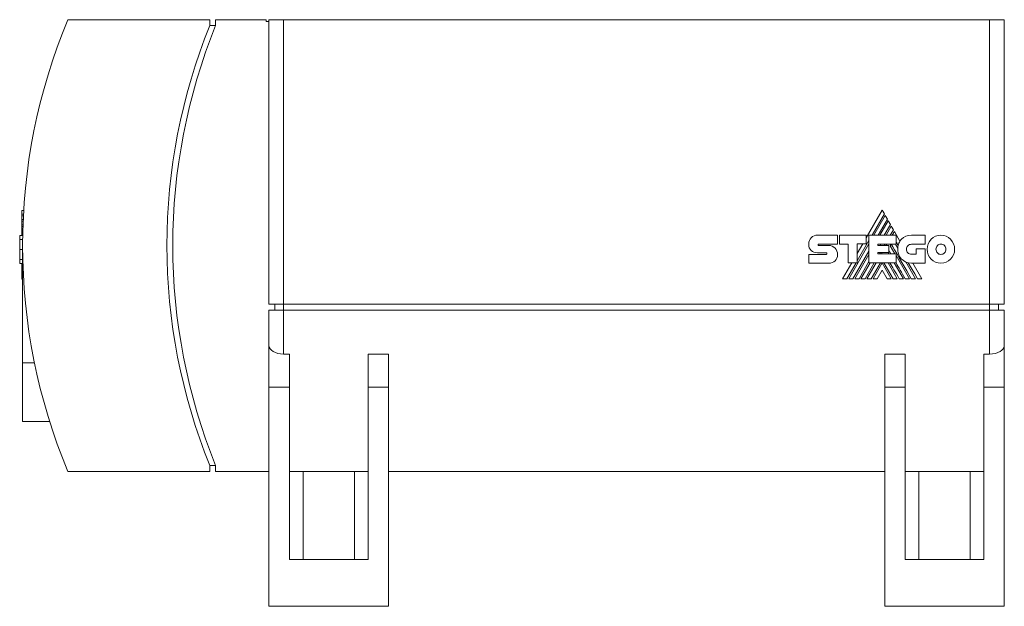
# Model space of a CAD drawing. Header units: millimetres. Extents: x 30 to 578, y 35 to 340.
# Tile 1 of 3: x 30 to 198, y 238 to 338. Entities that reach past the tile are written whole.
import ezdxf

# ---------------------------------------------------------------- set-up
doc = ezdxf.new("R2010")
doc.units = ezdxf.units.MM
doc.linetypes.add('PHANTOM', pattern=[12.7, 6.35, -1.27, 1.27, -1.27, 1.27, -1.27])
doc.layers.add('___VS___', color=7, linetype='Continuous', lineweight=15)

msp = doc.modelspace()

# ---------------------------------------------------------------- linework, layer by layer
at = {"color": 7, "linetype": 'Continuous', "lineweight": 15}
for p, q in [((62.19, 338.26), (37.99, 338.26)), ((62.19, 337.26), (62.19, 338.26)), ((63.19, 337.26), (63.19, 338.26)), ((71.78, 338.26), (63.19, 338.26)), ((71.78, 337.96), (71.78, 338.26)), ((71.78, 337.96), (72.28, 337.96)), ((72.28, 338.26), (72.28, 289.76)), ((72.28, 338.26), (74.78, 338.26)), ((74.78, 338.26), (74.78, 289.76)), ((74.78, 338.26), (195.18, 338.26)), ((195.18, 338.26), (195.18, 289.76)), ((195.18, 338.26), (197.68, 338.26)), ((197.68, 338.26), (197.68, 289.76)), ((63.19, 337.26), (62.19, 337.26)), ((30.12, 305.71), (30.46, 305.71)), ((30.12, 305.09), (30.12, 305.71)), ((176.86, 305.77), (174.13, 301.05)), ((177.22, 305.15), (176.86, 305.77)), ((30.12, 305.09), (30.42, 305.09)), ((30.12, 304.81), (30.12, 305.09)), ((30.12, 304.81), (30.41, 304.81)), ((30.12, 304.2), (30.12, 304.81)), ((30.12, 304.2), (30.38, 304.2)), ((30.12, 303.92), (30.12, 304.2)), ((30.12, 303.92), (30.36, 303.92)), ((30.12, 303.3), (30.12, 303.92)), ((175.13, 301.53), (177.22, 305.15)), ((177.38, 304.87), (175.45, 301.53)), ((176.16, 301.53), (177.74, 304.25)), ((177.89, 303.97), (176.48, 301.53)), ((177.74, 304.25), (177.38, 304.87)), ((178.25, 303.36), (177.89, 303.97)), ((30.12, 303.3), (30.34, 303.3)), ((30.12, 303.02), (30.12, 303.3)), ((30.12, 303.02), (30.33, 303.02)), ((30.12, 302.39), (30.12, 303.02)), ((30.12, 302.39), (30.31, 302.39)), ((30.12, 302.13), (30.12, 302.39)), ((177.2, 301.53), (178.25, 303.36)), ((178.41, 303.08), (177.51, 301.53)), ((178.24, 301.53), (178.77, 302.45)), ((178.77, 302.45), (178.41, 303.08)), ((29.78, 301.49), (30.12, 301.49)), ((29.78, 301.48), (30.29, 301.48)), ((29.78, 301.48), (30.12, 301.48)), ((30.12, 301.48), (30.12, 302.13)), ((30.12, 302.13), (30.31, 302.13)), ((165.82, 301.55), (169.24, 301.55)), ((169.24, 301.55), (169.24, 300.02)), ((169.58, 300.02), (169.58, 301.54)), ((169.58, 301.54), (174.13, 301.54)), ((172.61, 297.17), (174.59, 300.6)), ((174.13, 301.54), (174.13, 300.03)), ((174.59, 296.82), (174.59, 301.53)), ((174.59, 301.53), (179.23, 301.53)), ((178.93, 302.18), (178.55, 301.53)), ((179.88, 300.53), (178.93, 302.18)), ((179.23, 301.53), (179.23, 300)), ((181.83, 301.51), (184.21, 301.51)), ((184.21, 301.51), (184.21, 299.98)), ((30.28, 279.76), (30.28, 299.76)), ((164.32, 300.01), (164.32, 300.01)), ((166.02, 300.02), (169.24, 300.02)), ((166.02, 299.78), (167.76, 299.78)), ((171.06, 300.02), (169.58, 300.02)), ((171.06, 296.82), (171.06, 300.02)), ((171.16, 294.1), (174.59, 300.04)), ((174.13, 300.03), (172.61, 300.03)), ((172.61, 296.82), (172.61, 300.03)), ((173.54, 300.03), (172.61, 298.43)), ((176.13, 300), (179.23, 300)), ((176.13, 300), (176.13, 299.75)), ((176.13, 299.75), (177.98, 299.75)), ((176.49, 299.75), (176.64, 300)), ((177.21, 299.75), (177.36, 300)), ((177.53, 299.75), (177.67, 300)), ((177.98, 299.75), (177.98, 298.6)), ((178.24, 299.73), (178.39, 300)), ((178.24, 299.73), (179.02, 298.37)), ((179.11, 300), (179.51, 299.3)), ((184.21, 299.98), (181.83, 299.98)), ((182.65, 298.27), (182.65, 299.18)), ((182.65, 299.18), (184.16, 299.18)), ((184.16, 299.18), (184.16, 296.75)), ((164.32, 298.26), (167.33, 298.26)), ((167.33, 298.52), (165.82, 298.52)), ((171.87, 294.1), (174.59, 298.81)), ((172.2, 294.1), (174.59, 298.25)), ((176.13, 298.6), (177.98, 298.6)), ((176.13, 298.6), (176.13, 298.37)), ((176.13, 298.37), (179.21, 298.37)), ((176.41, 298.37), (176.54, 298.6)), ((176.73, 298.37), (176.86, 298.6)), ((177.85, 298.6), (177.99, 298.37)), ((179.21, 296.82), (179.21, 298.37)), ((179.21, 298.05), (181.5, 294.1)), ((181.83, 298.27), (182.65, 298.27)), ((29.78, 296.68), (30.28, 296.68)), ((30.12, 294.04), (30.12, 296.68)), ((167.76, 296.75), (164.32, 296.75)), ((171.68, 296.82), (170.11, 294.1)), ((170.84, 294.1), (172.41, 296.82)), ((171.06, 296.82), (172.61, 296.82)), ((172.9, 294.1), (174.59, 297.02)), ((173.22, 294.1), (174.8, 296.82)), ((173.93, 294.1), (175.51, 296.82)), ((174.26, 294.1), (175.83, 296.82)), ((174.59, 296.82), (179.21, 296.82)), ((174.97, 294.1), (176.55, 296.82)), ((175.29, 294.1), (176.85, 296.8)), ((176.85, 295.56), (175.99, 294.1)), ((178.41, 294.1), (176.85, 296.8)), ((176.85, 295.56), (177.7, 294.1)), ((178.73, 294.1), (177.15, 296.82)), ((177.86, 296.82), (179.43, 294.1)), ((178.89, 296.82), (180.46, 294.1)), ((180.87, 296.96), (182.53, 294.1)), ((184.16, 296.75), (181.84, 296.75)), ((183.6, 294.1), (182.07, 296.75)), ((30.12, 294.04), (30.28, 294.04)), ((72.28, 289.76), (74.78, 289.76)), ((73.28, 288.76), (73.28, 289.76)), ((74.78, 289.76), (195.18, 289.76)), ((74.78, 288.76), (74.78, 289.76)), ((195.18, 289.76), (197.68, 289.76)), ((195.18, 288.76), (195.18, 289.76)), ((196.68, 288.76), (196.68, 289.76)), ((72.28, 288.76), (74.78, 288.76)), ((72.28, 288.76), (72.28, 282.71)), ((74.78, 288.76), (74.78, 281.26)), ((74.78, 288.76), (195.18, 288.76)), ((195.18, 288.76), (195.18, 281.26)), ((195.18, 288.76), (197.68, 288.76)), ((197.68, 288.76), (197.68, 282.71)), ((72.28, 275.6), (72.28, 282.71)), ((197.68, 275.6), (197.68, 282.71)), ((74.78, 281.26), (75.78, 281.26)), ((75.78, 281.26), (75.78, 275.6)), ((89.18, 281.26), (92.68, 281.26)), ((89.18, 275.6), (89.18, 281.26)), ((92.68, 275.6), (92.68, 281.26)), ((177.28, 275.6), (177.28, 281.26)), ((180.78, 281.26), (177.28, 281.26)), ((180.78, 275.6), (180.78, 281.26)), ((195.18, 281.26), (194.18, 281.26)), ((194.18, 281.26), (194.18, 275.6)), ((30.28, 269.76), (30.28, 279.76)), ((32.3, 279.76), (30.28, 279.76)), ((72.28, 275.6), (72.28, 238.26)), ((72.28, 275.6), (75.78, 275.6)), ((75.78, 275.6), (75.78, 246.26)), ((89.18, 275.6), (89.18, 246.26)), ((89.18, 275.6), (92.68, 275.6)), ((92.68, 275.6), (92.68, 238.26)), ((180.78, 275.6), (177.28, 275.6)), ((177.28, 275.6), (177.28, 238.26)), ((180.78, 275.6), (180.78, 246.26)), ((197.68, 275.6), (194.18, 275.6)), ((194.18, 275.6), (194.18, 246.26)), ((197.68, 275.6), (197.68, 238.26)), ((30.28, 269.76), (34.88, 269.76)), ((62.19, 262.26), (62.19, 261.26)), ((62.19, 262.26), (63.19, 262.26)), ((63.19, 262.26), (63.19, 261.26)), ((37.99, 261.26), (62.19, 261.26)), ((63.19, 261.26), (72.28, 261.26)), ((75.78, 261.26), (89.18, 261.26)), ((78.11, 261.26), (78.11, 246.26)), ((86.85, 261.26), (86.85, 246.26)), ((92.68, 261.26), (177.28, 261.26)), ((180.78, 261.26), (194.18, 261.26)), ((183.11, 261.26), (183.11, 246.26)), ((191.85, 261.26), (191.85, 246.26)), ((75.78, 246.26), (89.18, 246.26)), ((194.18, 246.26), (180.78, 246.26)), ((72.28, 238.26), (92.68, 238.26)), ((197.68, 238.26), (177.28, 238.26))]:
    msp.add_line(p, q, dxfattribs=at)
at = {"color": 8, "linetype": 'Continuous', "lineweight": 15}
for p, q in [((29.78, 300.77), (30.28, 300.77)), ((29.78, 299.07), (30.28, 299.07)), ((29.78, 297.38), (30.28, 297.38))]:
    msp.add_line(p, q, dxfattribs=at)
at = {"color": 7, "linetype": 'Continuous', "lineweight": 15, "flags": 128}
msp.add_lwpolyline([(182.88, 294.1), (182.4, 294.93), (181.95, 295.7), (181.62, 296.27), (181.3, 296.81)], dxfattribs=at)
at = {"color": 7, "linetype": 'Continuous', "lineweight": 15}
for centre, radius, start, end in [((130.28, 299.76), 100, 157.3563, 202.6437), ((154.89, 299.76), 100, 157.9757, 202.0243), ((155.89, 299.76), 100, 157.9757, 202.0243), ((181.84, 299.09), 2.34, 174.6401, 270), ((182.11, 299.19), 2.6, 149.0381, 166.8386)]:
    msp.add_arc(centre, radius, start, end, dxfattribs=at)
for centre, start_param, end_param in [((74.78, 282.71), 3.141593, 4.712389), ((195.18, 282.71), 4.712389, 6.283185)]:
    msp.add_ellipse(centre, major_axis=(2.5, 0), ratio=0.57735, start_param=start_param, end_param=end_param, dxfattribs=at)
for points in [[(29.78, 301.48), (29.78, 301.48), (29.78, 301.21), (29.78, 300.77)], [(29.78, 300.77), (29.78, 300.34), (29.78, 299.74), (29.78, 299.07)], [(164.32, 300.01), (164.32, 300.43), (164.49, 300.81), (164.76, 301.09)], [(164.76, 301.09), (165.03, 301.37), (165.41, 301.55), (165.82, 301.55)], [(179.88, 300.53), (179.96, 300.65), (180.05, 300.77), (180.15, 300.87)], [(180.15, 300.87), (180.54, 301.27), (181.1, 301.51), (181.83, 301.51)], [(184.54, 299.13), (184.54, 299.79), (184.8, 300.39), (185.22, 300.83)], [(185.22, 300.83), (185.64, 301.26), (186.22, 301.53), (186.87, 301.53)], [(186.87, 301.53), (187.51, 301.53), (188.1, 301.26), (188.52, 300.83)], [(188.52, 300.83), (188.94, 300.39), (189.21, 299.79), (189.21, 299.13)], [(29.78, 299.07), (29.78, 298.41), (29.78, 297.81), (29.78, 297.38)], [(164.72, 298.94), (164.47, 299.19), (164.31, 299.55), (164.32, 300.01)], [(165.82, 298.52), (165.39, 298.53), (164.99, 298.67), (164.72, 298.94)], [(165.96, 299.98), (165.94, 299.96), (165.92, 299.92), (165.92, 299.89)], [(165.92, 299.89), (165.92, 299.86), (165.94, 299.83), (165.96, 299.81)], [(166.02, 300.02), (166, 300.02), (165.97, 300), (165.96, 299.98)], [(165.96, 299.81), (165.97, 299.79), (166, 299.78), (166.02, 299.78)], [(167.76, 299.78), (168.18, 299.78), (168.55, 299.6), (168.82, 299.32)], [(168.82, 299.32), (169.09, 299.03), (169.26, 298.64), (169.26, 298.21)], [(178.32, 298.37), (178.17, 298.63), (178.06, 298.82), (177.98, 298.96)], [(181.82, 294.1), (179.64, 297.85), (178.5, 299.82), (178.4, 300)], [(179.58, 299.78), (179.44, 300.02), (179.33, 300.22), (179.23, 300.38)], [(179.51, 299.3), (179.52, 299.47), (179.55, 299.63), (179.58, 299.78)], [(181.24, 299.74), (181.09, 299.58), (181, 299.37), (181, 299.13)], [(181, 299.13), (181, 298.89), (181.09, 298.68), (181.24, 298.52)], [(181.83, 299.98), (181.6, 299.98), (181.39, 299.89), (181.24, 299.74)], [(185.22, 297.44), (184.8, 297.87), (184.54, 298.47), (184.54, 299.13)], [(186.27, 299.75), (186.12, 299.59), (186.02, 299.37), (186.02, 299.13)], [(186.02, 299.13), (186.02, 298.89), (186.12, 298.67), (186.27, 298.51)], [(186.87, 300.01), (186.63, 300.01), (186.42, 299.91), (186.27, 299.75)], [(187.47, 299.75), (187.32, 299.91), (187.1, 300.01), (186.87, 300.01)], [(187.72, 299.13), (187.72, 299.37), (187.63, 299.59), (187.47, 299.75)], [(187.47, 298.51), (187.63, 298.67), (187.72, 298.89), (187.72, 299.13)], [(189.21, 299.13), (189.21, 298.47), (188.94, 297.87), (188.52, 297.44)], [(29.78, 297.38), (29.78, 296.95), (29.78, 296.68), (29.78, 296.68)], [(167.4, 298.48), (167.38, 298.51), (167.35, 298.52), (167.33, 298.52)], [(167.33, 298.26), (167.36, 298.26), (167.38, 298.28), (167.4, 298.3)], [(167.43, 298.38), (167.43, 298.42), (167.42, 298.46), (167.4, 298.48)], [(167.4, 298.3), (167.42, 298.32), (167.43, 298.35), (167.43, 298.38)], [(169.26, 298.21), (169.26, 297.79), (169.1, 297.43), (168.83, 297.18)], [(181.24, 298.52), (181.39, 298.37), (181.6, 298.27), (181.83, 298.27)], [(186.87, 296.74), (186.22, 296.74), (185.64, 297), (185.22, 297.44)], [(186.27, 298.51), (186.42, 298.35), (186.63, 298.25), (186.87, 298.25)], [(186.87, 298.25), (187.1, 298.25), (187.32, 298.35), (187.47, 298.51)], [(188.52, 297.44), (188.1, 297), (187.51, 296.74), (186.87, 296.74)], [(168.83, 297.18), (168.56, 296.91), (168.18, 296.75), (167.76, 296.75)], [(179.76, 294.1), (179.09, 295.24), (178.57, 296.15), (178.18, 296.82)], [(180.79, 294.1), (180.16, 295.18), (179.63, 296.09), (179.21, 296.83)]]:
    msp.add_open_spline(points, degree=3, dxfattribs=at)
at = {"layer": '___VS___', "linetype": 'PHANTOM'}
for p, q in [((164.32, 298.26), (164.32, 296.75)), ((170.11, 294.1), (170.84, 294.1)), ((171.16, 294.1), (171.87, 294.1)), ((172.2, 294.1), (172.9, 294.1)), ((173.22, 294.1), (173.93, 294.1)), ((174.26, 294.1), (174.97, 294.1)), ((175.29, 294.1), (175.99, 294.1)), ((177.7, 294.1), (178.41, 294.1)), ((178.73, 294.1), (179.43, 294.1)), ((179.76, 294.1), (180.46, 294.1)), ((180.79, 294.1), (181.5, 294.1)), ((181.82, 294.1), (182.53, 294.1)), ((182.88, 294.1), (183.6, 294.1))]:
    msp.add_line(p, q, dxfattribs=at)

doc.saveas('drawing.dxf')
